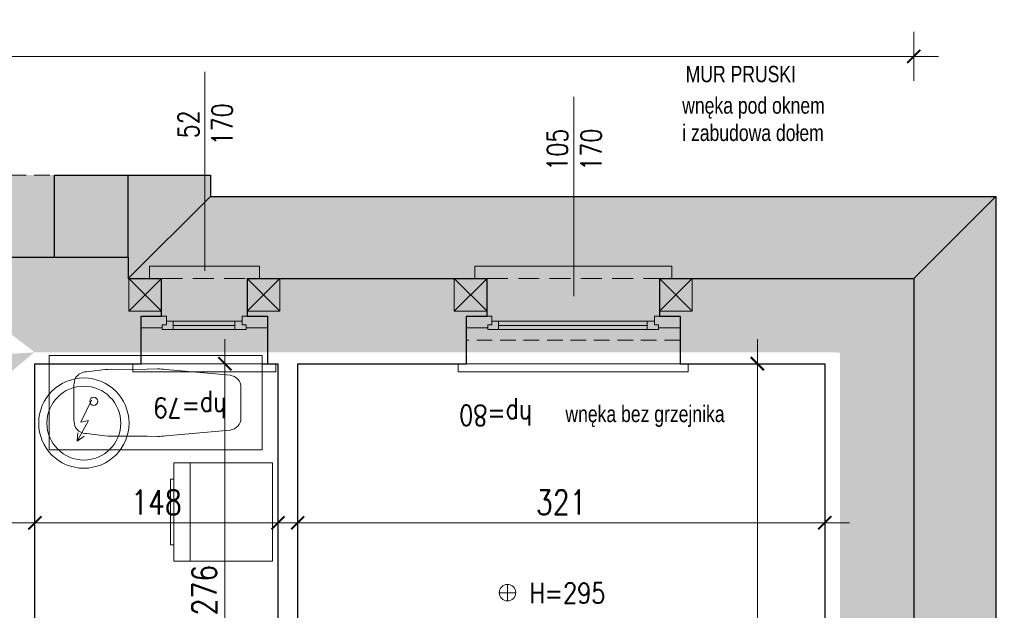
# Model space of a CAD drawing. Header units: millimetres. Extents: x 284606 to 569416, y -192995 to -95103.
# Tile 18 of 178: x 288346 to 288946, y -105633 to -105273. Entities that reach past the tile are written whole.
import ezdxf
from ezdxf.enums import TextEntityAlignment as Align

# ---------------------------------------------------------------- set-up
doc = ezdxf.new("R2010")
doc.units = ezdxf.units.MM
doc.linetypes.add('HIDDEN', pattern=[9.525, 6.35, -3.175])
doc.layers.get('0').update_dxf_attribs({"lineweight": 0})
for name, color, linetype, lineweight in [('!STR_Konstrukcja 0.20', 200, 'Continuous', 20), ('!STR_Konstrukcja 0.30', 64, 'Continuous', 30), ('!STR_Ocieplenie 0.05', 1, 'Continuous', 5), ('!STR_Opisy 0.09', 8, 'Continuous', 9), ('!STR_Przerywana 0.09', 8, 'HIDDEN', 9), ('!STR_Stolarka okienna', 72, 'Continuous', 15), ('!STR_Wymiarowanie', 254, 'Continuous', 9)]:
    doc.layers.add(name, color=color, linetype=linetype, lineweight=lineweight)
doc.layers.add('!STR_Kreskowanie ścian', color=7, linetype='Continuous', lineweight=5, true_color=0xa6a6a6)
doc.layers.add('EKO Wyposażenie', color=7, linetype='Continuous', lineweight=5, true_color=0x919191)
doc.layers.add('!STR_Obrysy pomieszczeń', color=215, linetype='Continuous', lineweight=9, plot=False)
doc.styles.add('1_50', font='txt', dxfattribs={"width": 0.8})
doc.styles.add('EKO 1-10', font='romans.shx', dxfattribs={"width": 0.8, "height": 15})
doc.styles.add('EKO 1-5', font='romans.shx', dxfattribs={"width": 0.8, "height": 10})
doc.dimstyles.new('EKO wymiar 1-10', dxfattribs={"dimtxt": 15, "dimasz": 8, "dimexe": 15, "dimexo": 15, "dimgap": 5, "dimtad": 1, "dimdec": 0, "dimtxsty": 'EKO 1-10', "dimblk": 'ARCHTICK', "dimcen": 10, "dimdle": 15, "dimclrd": 256, "dimclre": 256, "dimclrt": 256, "dimazin": 2, "dimtfac": 1, "dimtdec": 0, "dimtmove": 2, "dimatfit": 3, "dimldrblk": 'ARCHTICK', "dimfxl": 15, "dimfxlon": 1, "dimlwd": -1, "dimlwe": -1, "dimarcsym": 0})

# ---------------------------------------------------------------- blocks, each defined once
blk = doc.blocks.new('*U103')
for p, q in [((-2.13, 79.94), (-181.88, 70.34)), ((2.13, 0.06), (-2.13, 79.94)), ((-181.88, 70.34), (-177.61, -9.55)), ((-99.85, 62.8), (-153.94, 54.97)), ((-92.99, 63.65), (-84.32, 64)), ((-56.24, 65.26), (-84.32, 64)), ((-32.86, 64.38), (-46.34, 65.29)), ((-20.77, 38.89), (-21.57, 53.76)), ((-162.64, 44.36), (-161.95, 31.35)), ((-20.77, 38.89), (-19.98, 24.02)), ((-161.25, 18.34), (-161.95, 31.35)), ((-96.85, 6.69), (-151.47, 8.71)), ((-53.23, 8.9), (-81.28, 7.15)), ((-30.08, 12.26), (-43.38, 9.91)), ((-177.61, -9.55), (2.13, 0.06)), ((-89.95, 6.58), (-81.28, 7.15))]:
    blk.add_line(p, q)
blk.add_circle((-37.66, 39.13), 3.43)
for centre, radius, start, end in [((-91.26, 21.29), 42.39, 92.34181, 101.68614), ((-51.09, 13.21), 52.3, 84.78524, 95.65302), ((-32.05, 54.13), 10.27, 33.03484, 94.54846), ((-38.84, 51.65), 17.4, 6.97748, 27.69222), ((-152.48, 44.9), 10.17, 98.23906, 183.05821), ((-151.09, 18.88), 10.17, 183.05823, 267.87739), ((-30.36, 22.53), 10.27, 271.56797, 333.08279), ((-37.38, 24.28), 17.4, 338.42497, 359.13898), ((-53.65, 61.19), 52.3, 270.46346, 281.33124), ((-92.74, 48.88), 42.39, 264.43034, 273.77466)]:
    blk.add_arc(centre, radius, start, end)
blk = doc.blocks.new('*U302')
at = {"layer": '!STR_Konstrukcja 0.20', "linetype": 'Continuous', "lineweight": 15}
for points in [[(8.12, 52.8), (0.62, 52.8), (0.62, 60.3), (67.62, 60.3), (67.62, 52.8), (60.12, 52.8)], [(-4.38, 0.81), (-9.38, 0.81), (-9.38, -4.19), (77.62, -4.19), (77.62, 0.81), (72.62, 0.81)]]:
    blk.add_lwpolyline(points, dxfattribs=at)
at = {"layer": '!STR_Konstrukcja 0.30', "ltscale": 2}
for points in [[(-4.38, 0.81), (-4.38, 29.68), (8.12, 29.68), (8.12, 52.8)], [(60.12, 52.8), (60.12, 29.68), (72.62, 29.68), (72.62, 0.81)]]:
    blk.add_lwpolyline(points, dxfattribs=at)
at = {"layer": '!STR_Przerywana 0.09', "ltscale": 2}
for points in [[(8.12, 52.8), (60.12, 52.8)], [(-4.38, 0.81), (72.62, 0.81)]]:
    blk.add_lwpolyline(points, dxfattribs=at)
at = {"layer": '!STR_Stolarka okienna', "ltscale": 0.3}
for points in [[(-4.38, 22.64), (-4.38, 29.68), (11.02, 29.68), (11.02, 24.55), (8.52, 24.55), (8.52, 22.64), (-4.38, 22.64)], [(59.55, 21.56), (59.55, 24.55), (57.05, 24.55), (57.05, 26.7), (11.02, 26.7), (11.02, 24.55), (8.52, 24.55), (8.52, 21.56), (59.55, 21.56)], [(15.12, 26.7), (15.12, 21.56)], [(52.62, 24.13), (15.12, 24.13)], [(52.62, 21.56), (52.62, 26.7)], [(72.62, 22.64), (72.62, 29.68), (57.05, 29.68), (57.05, 24.55), (59.55, 24.55), (59.55, 22.64), (72.62, 22.64)]]:
    blk.add_lwpolyline(points, dxfattribs=at)
blk = doc.blocks.new('*U304')
at = {"layer": '!STR_Opisy 0.09', "linetype": 'Continuous'}
blk.add_line((0, 32.11), (0, -89.22), dxfattribs=at)
at = {"layer": '!STR_Opisy 0.09', "ltscale": 0.7, "style": 'EKO 1-5', "width": 0.8}
blk.add_attdef('WYS', text='', height=12.5, rotation=270, dxfattribs=at).set_placement((-10.53, 0), align=Align.MIDDLE_CENTER)
at = {"layer": '!STR_Opisy 0.09', "linetype": 'Continuous', "style": 'EKO 1-5', "width": 0.8}
blk.add_attdef('SZER', text='', height=12.5, rotation=270, dxfattribs=at).set_placement((0, 0), align=Align.BOTTOM_CENTER)
blk.add_attdef('HP=', (-13.26, -166.57), '', height=12.5, rotation=180, dxfattribs=at)
blk = doc.blocks.new('*U101')
for p, q in [((30, 30), (30, -30)), ((30, 30), (90, 30)), ((80, 30), (80, -30)), ((90, 30), (90, -30)), ((30, -30), (90, -30))]:
    blk.add_line(p, q)
blk.add_lwpolyline([(90, -20), (92, -20), (92, 20), (90, 20)])
blk = doc.blocks.new('_ArchTick')
at = {"color": 0, "linetype": 'ByBlock', "const_width": 0.15}
blk.add_lwpolyline([(-0.5, -0.5), (0.5, 0.5)], dxfattribs=at)
blk = doc.blocks.new('*D205')
at = {"layer": '!STR_Wymiarowanie', "ltscale": 1.5, "transparency": 16777216}
for p, q in [((288515.19, -105564.9), (288515.19, -105594.9)), ((288836.19, -105564.9), (288836.19, -105594.9)), ((288500.19, -105579.9), (288851.19, -105579.9))]:
    blk.add_line(p, q, dxfattribs=at)
at = {"layer": 'Defpoints', "color": 0, "ltscale": 1.5, "transparency": 16777216}
for p in [(288515.19, -105482.93), (288836.19, -105482.93), (288836.19, -105579.9)]:
    blk.add_point(p, dxfattribs=at)
at = {"layer": '!STR_Wymiarowanie', "ltscale": 1.5, "transparency": 16777216, "xscale": 8, "yscale": 8, "zscale": 8, "rotation": 180}
blk.add_blockref('_ArchTick', (288515.19, -105579.9), dxfattribs=at)
at = {"layer": '!STR_Wymiarowanie', "ltscale": 1.5, "transparency": 16777216, "xscale": 8, "yscale": 8, "zscale": 8}
blk.add_blockref('_ArchTick', (288836.19, -105579.9), dxfattribs=at)
at = {"layer": '!STR_Wymiarowanie', "ltscale": 1.5, "transparency": 16777216, "insert": (288675.69, -105567.4), "char_height": 15, "attachment_point": 5, "style": 'EKO 1-10'}
blk.add_mtext('321', dxfattribs=at)
blk = doc.blocks.new('*D202')
at = {"layer": '!STR_Wymiarowanie', "ltscale": 1.5, "transparency": 16777216}
for p, q in [((288470.84, -105467.93), (288470.84, -105773.93)), ((288484.36, -105482.93), (288455.84, -105482.93)), ((288485.84, -105758.93), (288455.84, -105758.93))]:
    blk.add_line(p, q, dxfattribs=at)
at = {"layer": 'Defpoints', "color": 0, "ltscale": 1.5, "transparency": 16777216}
for p in [(288499.36, -105482.93), (288470.84, -105758.93), (288503.19, -105758.93)]:
    blk.add_point(p, dxfattribs=at)
at = {"layer": '!STR_Wymiarowanie', "ltscale": 1.5, "transparency": 16777216, "xscale": 8, "yscale": 8, "zscale": 8}
for p, rotation in [((288470.84, -105482.93), 90), ((288470.84, -105758.93), 270)]:
    blk.add_blockref('_ArchTick', p, dxfattribs=dict(at, rotation=rotation))
at = {"layer": '!STR_Wymiarowanie', "ltscale": 1.5, "transparency": 16777216, "insert": (288458.34, -105620.93), "char_height": 15, "attachment_point": 5, "rotation": 90, "style": 'EKO 1-10'}
blk.add_mtext('276', dxfattribs=at)
blk = doc.blocks.new('*U301')
at = {"layer": '!STR_Konstrukcja 0.20', "linetype": 'Continuous', "lineweight": 15}
for points in [[(8.12, 52.77), (0.62, 52.77), (0.62, 60.27), (120.62, 60.27), (120.62, 52.77), (113.12, 52.77)], [(-4.38, 0.81), (-9.38, 0.81), (-9.38, -4.19), (130.62, -4.19), (130.62, 0.81), (125.62, 0.81)]]:
    blk.add_lwpolyline(points, dxfattribs=at)
at = {"layer": '!STR_Konstrukcja 0.30', "ltscale": 2}
for points in [[(-4.38, 0.81), (-4.38, 29.68), (8.12, 29.68), (8.12, 52.77)], [(113.12, 52.77), (113.12, 29.68), (125.62, 29.68), (125.62, 0.81)]]:
    blk.add_lwpolyline(points, dxfattribs=at)
at = {"layer": '!STR_Przerywana 0.09', "ltscale": 2}
for points in [[(8.12, 52.77), (113.12, 52.77)], [(-4.38, 0.81), (125.62, 0.81)]]:
    blk.add_lwpolyline(points, dxfattribs=at)
at = {"layer": '!STR_Stolarka okienna', "ltscale": 0.3}
for points in [[(-4.38, 22.64), (-4.38, 29.68), (11.02, 29.68), (11.02, 24.55), (8.52, 24.55), (8.52, 22.64), (-4.38, 22.64)], [(112.55, 21.56), (112.55, 24.55), (110.05, 24.55), (110.05, 26.7), (11.02, 26.7), (11.02, 24.55), (8.52, 24.55), (8.52, 21.56), (112.55, 21.56)], [(15.12, 26.7), (15.12, 21.56)], [(105.62, 24.13), (15.12, 24.13)], [(105.62, 21.56), (105.62, 26.7)], [(125.62, 22.64), (125.62, 29.68), (110.05, 29.68), (110.05, 24.55), (112.55, 24.55), (112.55, 22.64), (125.62, 22.64)]]:
    blk.add_lwpolyline(points, dxfattribs=at)
blk = doc.blocks.new('*U303')
at = {"layer": '!STR_Opisy 0.09', "linetype": 'Continuous'}
blk.add_line((0, 32.11), (0, -89.22), dxfattribs=at)
at = {"layer": '!STR_Opisy 0.09', "ltscale": 0.7, "style": 'EKO 1-5', "width": 0.8}
blk.add_attdef('WYS', text='', height=12.5, rotation=270, dxfattribs=at).set_placement((-10.53, 0), align=Align.MIDDLE_CENTER)
at = {"layer": '!STR_Opisy 0.09', "linetype": 'Continuous', "style": 'EKO 1-5', "width": 0.8}
blk.add_attdef('SZER', text='', height=12.5, rotation=270, dxfattribs=at).set_placement((0, 0), align=Align.BOTTOM_CENTER)
blk.add_attdef('HP=', (25.22, -155.66), '', height=12.5, rotation=180, dxfattribs=at)
blk = doc.blocks.new('wysokosc2')
at = {"ltscale": 2}
for points in [[(-5.06, 0.04), (5.03, 0.04)], [(0, 5.1), (0, -5.1)]]:
    blk.add_lwpolyline(points, dxfattribs=at)
blk.add_circle((0, 0), 5.03, dxfattribs=at)
at = {"ltscale": 2, "style": 'EKO 1-5', "width": 0.8}
blk.add_attdef('WYS', (13.29, -6.01), '', height=12.5, dxfattribs=at)
blk = doc.blocks.new('bojler2')
for p, q in [((3.54, -15.77), (-2.89, -29.13)), ((1.82, -28.1), (-5.12, -40.79)), ((-2.89, -29.13), (1.82, -28.1)), ((-5.12, -40.79), (-4.81, -35.54)), ((-5.12, -40.79), (-0.84, -37.72))]:
    blk.add_line(p, q)
for radius in [27.5, 22.5]:
    blk.add_circle((-1.11, -29.71), radius)
blk = doc.blocks.new('*D206')
at = {"layer": '!STR_Wymiarowanie', "ltscale": 1.5, "transparency": 16777216}
for p, q in [((288355.19, -105564.9), (288355.19, -105594.9)), ((288503.19, -105564.9), (288503.19, -105594.9)), ((288340.19, -105579.9), (288518.19, -105579.9))]:
    blk.add_line(p, q, dxfattribs=at)
at = {"layer": 'Defpoints', "color": 0, "ltscale": 1.5, "transparency": 16777216}
for p in [(288355.19, -105482.93), (288503.19, -105482.93), (288503.19, -105579.9)]:
    blk.add_point(p, dxfattribs=at)
at = {"layer": '!STR_Wymiarowanie', "ltscale": 1.5, "transparency": 16777216, "xscale": 8, "yscale": 8, "zscale": 8, "rotation": 180}
blk.add_blockref('_ArchTick', (288355.19, -105579.9), dxfattribs=at)
at = {"layer": '!STR_Wymiarowanie', "ltscale": 1.5, "transparency": 16777216, "xscale": 8, "yscale": 8, "zscale": 8}
blk.add_blockref('_ArchTick', (288503.19, -105579.9), dxfattribs=at)
at = {"layer": '!STR_Wymiarowanie', "ltscale": 1.5, "transparency": 16777216, "insert": (288429.19, -105567.4), "char_height": 15, "attachment_point": 5, "style": 'EKO 1-10'}
blk.add_mtext('148', dxfattribs=at)
blk = doc.blocks.new('*D210')
at = {"layer": '!STR_Wymiarowanie', "ltscale": 1.5, "transparency": 16777216}
for p, q in [((288795.15, -105467.93), (288795.15, -106003.93)), ((288810.15, -105482.93), (288780.15, -105482.93)), ((288810.15, -105988.93), (288780.15, -105988.93))]:
    blk.add_line(p, q, dxfattribs=at)
at = {"layer": 'Defpoints', "color": 0, "ltscale": 1.5, "transparency": 16777216}
for p in [(288836.19, -105482.93), (288795.15, -105988.93), (288836.19, -105988.93)]:
    blk.add_point(p, dxfattribs=at)
at = {"layer": '!STR_Wymiarowanie', "ltscale": 1.5, "transparency": 16777216, "xscale": 8, "yscale": 8, "zscale": 8}
for p, rotation in [((288795.15, -105482.93), 90), ((288795.15, -105988.93), 270)]:
    blk.add_blockref('_ArchTick', p, dxfattribs=dict(at, rotation=rotation))
at = {"layer": '!STR_Wymiarowanie', "ltscale": 1.5, "transparency": 16777216, "insert": (288782.65, -105735.93), "char_height": 15, "attachment_point": 5, "rotation": 90, "style": 'EKO 1-10'}
blk.add_mtext('506', dxfattribs=at)
blk = doc.blocks.new('mur pruski')
at = {"layer": '!STR_Ocieplenie 0.05', "ltscale": 1.5}
blk.add_lwpolyline([(0, 20), (20, 20), (20, 0), (0, 0)], close=True, dxfattribs=at)
blk.add_lwpolyline([(0, 20), (20, 0), (20, 20), (0, 0)], dxfattribs=at)
blk = doc.blocks.new('*D492')
at = {"layer": '!STR_Wymiarowanie', "ltscale": 1.5, "transparency": 16777216}
for p, q in [((286985.04, -105310.6), (286985.04, -105280.6)), ((288890.38, -105310.6), (288890.38, -105280.6)), ((286970.04, -105295.6), (288905.38, -105295.6))]:
    blk.add_line(p, q, dxfattribs=at)
at = {"layer": 'Defpoints', "color": 0, "ltscale": 1.5, "transparency": 16777216}
for p in [(288890.38, -105295.6), (288890.38, -105430.93), (286985.04, -105514.93)]:
    blk.add_point(p, dxfattribs=at)
at = {"layer": '!STR_Wymiarowanie', "ltscale": 1.5, "transparency": 16777216, "xscale": 8, "yscale": 8, "zscale": 8, "rotation": 180}
blk.add_blockref('_ArchTick', (286985.04, -105295.6), dxfattribs=at)
at = {"layer": '!STR_Wymiarowanie', "ltscale": 1.5, "transparency": 16777216, "xscale": 8, "yscale": 8, "zscale": 8}
blk.add_blockref('_ArchTick', (288890.38, -105295.6), dxfattribs=at)
at = {"layer": '!STR_Wymiarowanie', "ltscale": 1.5, "transparency": 16777216, "insert": (287937.71, -105283.1), "char_height": 15, "attachment_point": 5, "style": 'EKO 1-10'}
blk.add_mtext('1905', dxfattribs=at)
blk = doc.blocks.new('*D493')
at = {"layer": '!STR_Wymiarowanie', "ltscale": 1.5, "transparency": 16777216}
for p, q in [((289021.79, -105416.01), (289021.79, -106587.92)), ((289006.79, -105431.01), (289036.79, -105431.01)), ((289006.79, -106572.92), (289036.79, -106572.92))]:
    blk.add_line(p, q, dxfattribs=at)
at = {"layer": 'Defpoints', "color": 0, "ltscale": 1.5, "transparency": 16777216}
for p in [(288890.38, -105431.01), (288890.18, -106572.92), (289021.79, -106572.92)]:
    blk.add_point(p, dxfattribs=at)
at = {"layer": '!STR_Wymiarowanie', "ltscale": 1.5, "transparency": 16777216, "xscale": 8, "yscale": 8, "zscale": 8}
for p, rotation in [((289021.79, -105431.01), 90), ((289021.79, -106572.92), 270)]:
    blk.add_blockref('_ArchTick', p, dxfattribs=dict(at, rotation=rotation))
at = {"layer": '!STR_Wymiarowanie', "ltscale": 1.5, "transparency": 16777216, "insert": (289009.29, -106001.97), "char_height": 15, "attachment_point": 5, "rotation": 90, "style": 'EKO 1-10'}
blk.add_mtext('1142', dxfattribs=at)

msp = doc.modelspace()

# ---------------------------------------------------------------- hatches: boundary and pattern name
at = {"layer": '!STR_Kreskowanie ścian', "ltscale": 1.5}
h = msp.add_hatch(dxfattribs=at)
h.set_pattern_fill('AR-B88', color=256, scale=0.1, angle=90)
h.set_pattern_definition([(90, (0.048, 2671.18), (-20.32, 1e-15), []), (180, (0.048, 2671.18), (-20.32, -10.16), [20.32, -20.32])])
h.paths.add_polyline_path([(287467.89, -106579.02), (287422.89, -106579.02), (287422.89, -106573.02), (287422.84, -106573.02), (287372.84, -106623.02), (287372.84, -106629.02), (287467.89, -106629.02)])
h.paths.add_polyline_path([(287467.89, -106534.02), (287467.89, -106528.02), (287467.84, -106530.97), (287422.84, -106573.02), (287422.89, -106573.02), (287422.89, -106579.02), (287467.89, -106579.02)])
h.paths.add_polyline_path([(287509.69, -105418.02), (287554.6, -105417.93), (287554.6, -105367.93), (287459.64, -105368.02), (287459.6, -105514.93), (287509.69, -105514.93)])
h.paths.add_polyline_path([(287553.07, -105418.02), (287509.69, -105418.02), (287509.69, -105514.93), (287569.51, -105515.95), (287553.07, -105515.95)])
h.paths.add_polyline_path([(288412.09, -105431.03), (288412.14, -105431.02), (288412.14, -105418.02), (288325.14, -105418.02), (288325.14, -105463.02), (288325.14, -105463.02), (288325.14, -105477.74), (288355.14, -105476.02), (288355.09, -105475.97)])
h.paths.add_polyline_path([(288462.09, -105381.03), (288462.09, -105368.02), (288325.14, -105368.02), (288325.14, -105418.02), (288412.14, -105418.02), (288412.14, -105431.02), (288412.09, -105431.03)])
h.paths.add_polyline_path([(288355.14, -105476.02), (288325.09, -105452.99), (288325.09, -105504.61), (288325.14, -105587.46), (288325.14, -105500.73), (288355.14, -105475.73)])
h.paths.add_polyline_path([(288234.87, -105740.99), (288234.87, -105706.06), (288212.37, -105706.06), (288212.37, -105740.99)])
h.paths.add_polyline_path([(287075.51, -105726.75), (287075.51, -105672.71), (287050.51, -105672.71), (287050.51, -105726.75)])
h.paths.add_polyline_path([(288601.98, -105749.68), (288601.98, -105711.9), (288579.48, -105711.9), (288579.48, -105749.68)])
h.paths.add_polyline_path([(287924.91, -106505.24), (287963.26, -106505.24), (287963.26, -106482.74), (287924.91, -106482.74)])
h.paths.add_polyline_path([(286998.04, -106391.42), (286990.54, -106391.42), (286990.54, -106286.42), (286998.04, -106286.42)], flags=16)
h.paths.add_polyline_path([(287033.29, -106376.43), (287028.15, -106376.43), (287028.15, -106380.86), (287025.17, -106380.86), (287025.17, -106383.92), (286998.14, -106383.92), (286998.14, -106572.57), (287043.14, -106527.57), (287043.14, -106396.42), (287032.21, -106396.42), (287032.21, -106383.36), (287033.29, -106383.36)])
h.paths.add_polyline_path([(286998.14, -106117.92), (287025.17, -106117.92), (287025.17, -106120.82), (287028.15, -106120.82), (287028.15, -106124.92), (287033.29, -106124.92), (287033.29, -106118.32), (287032.21, -106118.32), (287032.21, -106105.42), (287043.14, -106105.42), (287043.14, -106026.68), (286998.14, -106026.68)])
h.paths.add_polyline_path([(287025.17, -106207.92), (286998.14, -106207.92), (286998.14, -106293.92), (287025.17, -106293.92), (287025.17, -106296.82), (287028.15, -106296.82), (287028.15, -106300.92), (287033.29, -106300.92), (287033.29, -106294.32), (287032.21, -106294.32), (287032.21, -106281.42), (287043.14, -106281.42), (287043.14, -106220.42), (287032.21, -106220.42), (287032.21, -106207.36), (287033.29, -106207.36), (287033.29, -106200.43), (287028.15, -106200.43), (287028.15, -106204.86), (287025.17, -106204.86)])
h.paths.add_polyline_path([(286998.14, -106026.68), (286948.09, -106026.68), (286948.09, -106622.62), (286998.14, -106572.57)])
h.paths.add_polyline_path([(286998.04, -106110.42), (286998.04, -106215.42), (286990.54, -106215.42), (286990.54, -106110.42)], flags=16)
h.paths.add_polyline_path([(288890.48, -106319.92), (288864.07, -106319.92), (288864.07, -106316.86), (288861.09, -106316.86), (288861.09, -106312.43), (288855.95, -106312.43), (288855.95, -106319.36), (288857.03, -106319.36), (288857.03, -106332.42), (288845.48, -106332.42), (288845.48, -106528.02), (288890.48, -106573.02)])
h.paths.add_polyline_path([(288905.38, -106170.42), (288905.38, -106065.42), (288897.88, -106065.42), (288897.88, -106170.42)], flags=16)
h.paths.add_polyline_path([(288905.38, -106162.92), (288890.48, -106162.92), (288890.48, -106229.92), (288905.38, -106229.92), (288905.38, -106222.42), (288897.88, -106222.42), (288897.88, -106327.42), (288905.38, -106327.42), (288905.38, -106319.92), (288890.48, -106319.92), (288890.48, -106573.02), (288940.43, -106622.97), (288940.43, -105381.16), (288890.48, -105431.11), (288890.48, -106072.92), (288905.38, -106072.92)])
h.paths.add_polyline_path([(288855.95, -106079.92), (288861.09, -106079.92), (288861.09, -106075.82), (288864.07, -106075.82), (288864.07, -106072.92), (288890.48, -106072.92), (288890.48, -105431.11), (288845.48, -105476.11), (288845.48, -106060.42), (288857.03, -106060.42), (288857.03, -106073.32), (288855.95, -106073.32)])
h.paths.add_polyline_path([(288861.09, -106155.43), (288855.95, -106155.43), (288855.95, -106162.36), (288857.03, -106162.36), (288857.03, -106175.42), (288845.48, -106175.42), (288845.48, -106217.42), (288857.03, -106217.42), (288857.03, -106230.32), (288855.95, -106230.32), (288855.95, -106236.92), (288861.09, -106236.92), (288861.09, -106232.82), (288864.07, -106232.82), (288864.07, -106229.92), (288890.48, -106229.92), (288890.48, -106162.92), (288864.07, -106162.92), (288864.07, -106159.86), (288861.09, -106159.86)])
h = msp.add_hatch(dxfattribs=at)
h.set_pattern_fill('AR-B88', color=256, scale=0.1)
h.set_pattern_definition([(0, (0.048, 2671.18), (0, 20.32), []), (90, (0.048, 2671.18), (-10.16, 20.32), [20.32, -20.32])])
h.paths.add_polyline_path([(287467.84, -106530.97), (287042.69, -106528.02), (286998.14, -106572.57), (286998.14, -106573.02), (287422.84, -106573.02)])
h.paths.add_polyline_path([(287422.84, -106573.02), (286997.69, -106573.02), (286948.09, -106622.62), (286948.09, -106623.02), (287372.84, -106623.02)])
h.paths.add_polyline_path([(288419.31, -106562.39), (288465.28, -106573.02), (288465.28, -106592.02), (287972.08, -106592.02), (287916.08, -106592.02), (288006.1, -106592.02), (288006.1, -106642.02), (288421.36, -106642.02), (288421.36, -106591.97)])
h.paths.add_polyline_path([(288890.48, -106573.02), (288419.31, -106562.39), (288515.23, -106623.02), (288940.43, -106623.02), (288940.43, -106622.97)])
h.paths.add_polyline_path([(288845.48, -106528.02), (288420.23, -106528.02), (288419.31, -106562.39), (288890.48, -106573.02)])
h.paths.add_polyline_path([(288940.43, -105381.16), (288940.43, -105381.12), (288462.09, -105381.03), (288412.09, -105431.03), (288890.48, -105431.11)])
h.paths.add_polyline_path([(288890.48, -105431.11), (288412.09, -105431.03), (288355.09, -105475.97), (288845.49, -105476.1)])

# ---------------------------------------------------------------- linework, layer by layer
at = {"layer": '!STR_Konstrukcja 0.30', "ltscale": 1.5}
for p, q in [((288367.04, -105417.93), (288367.04, -105367.93)), ((288412.04, -105417.93), (288412.04, -105367.93)), ((288462.04, -105380.94), (288412.04, -105430.93)), ((288890.38, -105430.93), (288940.38, -105381.02))]:
    msp.add_line(p, q, dxfattribs=at)
for points in [[(288367.04, -105367.93), (288462.04, -105367.93), (288462.04, -105380.94), (288940.38, -105381.02), (288940.38, -106622.92), (288495.18, -106622.92), (288495.18, -106641.92), (287838.05, -106641.92)], [(288246.54, -105417.93), (288412.04, -105417.93), (288412.04, -105430.93), (288432.36, -105430.93)], [(288484.36, -105430.94), (288630.53, -105430.97)], [(288735.53, -105430.98), (288890.38, -105431.01), (288890.38, -106072.92)], [(288417.19, -105758.93), (288355.19, -105758.93), (288355.19, -105482.93), (288419.86, -105482.93)], [(288493.49, -105482.93), (288503.19, -105482.93), (288503.19, -105758.93)], [(288515.19, -105841.93), (288515.19, -105482.93), (288618.03, -105482.93)], [(288748.03, -105482.93), (288836.19, -105482.93), (288836.16, -105988.93)]]:
    msp.add_lwpolyline(points, dxfattribs=at)
at = {"layer": '!STR_Obrysy pomieszczeń', "ltscale": 0.3}
for points in [[(288355.19, -105482.93), (288503.19, -105482.93), (288503.19, -105758.93), (288355.19, -105758.93)], [(288515.19, -105482.93), (288836.17, -105482.93), (288836.17, -105689.47), (288836.17, -105689.47), (288836.17, -105988.93), (288515.19, -105988.93)]]:
    msp.add_lwpolyline(points, close=True, dxfattribs=at)
at = {"layer": '!STR_Ocieplenie 0.05', "ltscale": 1.5}
msp.add_line((288491.86, -105430.93), (288623.03, -105430.93), dxfattribs=at)
at = {"layer": '!STR_Przerywana 0.09', "ltscale": 1.5}
for points in [[(287554.6, -105367.93), (288367.04, -105367.93)], [(288748.03, -105482.93), (288748.03, -105468.49), (288618.03, -105468.49), (288618.03, -105482.93)]]:
    msp.add_lwpolyline(points, dxfattribs=at)

# ---------------------------------------------------------------- block references
at = {"layer": '!STR_Konstrukcja 0.30', "ltscale": 1.5}
for name, p in [('*U302', (288424.24, -105483.73)), ('*U301', (288622.41, -105483.73))]:
    msp.add_blockref(name, p, dxfattribs=at)
at = {"layer": '!STR_Ocieplenie 0.05'}
for p in [(288412.36, -105450.93), (288484.36, -105450.93), (288610.53, -105450.93), (288735.53, -105450.93)]:
    msp.add_blockref('mur pruski', p, dxfattribs=at)
at = {"layer": '!STR_Opisy 0.09'}
ref = msp.add_blockref('*U304', (288458.69, -105337.07), dxfattribs=dict(at, xscale=-1))
ref.add_attrib('SZER', '52', dxfattribs={"linetype": 'Continuous', "height": 12.5, "rotation": 90, "style": 'EKO 1-5', "width": 0.8}).set_placement((288458.69, -105337.07), align=Align.BOTTOM_CENTER)
ref.add_attrib('WYS', '170', dxfattribs={"ltscale": 0.7, "height": 12.5, "rotation": 90, "style": 'EKO 1-5', "width": 0.8}).set_placement((288469.22, -105337.07), align=Align.MIDDLE_CENTER)
ref.add_attrib('HP=', 'hp=79', (288471.95, -105503.64), dxfattribs={"linetype": 'Continuous', "height": 12.5, "rotation": 180, "style": 'EKO 1-5', "width": 0.8})
ref = msp.add_blockref('*U303', (288683.36, -105352.48), dxfattribs=dict(at, xscale=-1))
ref.add_attrib('SZER', '105', dxfattribs={"linetype": 'Continuous', "height": 12.5, "rotation": 90, "style": 'EKO 1-5', "width": 0.8}).set_placement((288683.36, -105352.48), align=Align.BOTTOM_CENTER)
ref.add_attrib('WYS', '170', dxfattribs={"ltscale": 0.7, "height": 12.5, "rotation": 90, "style": 'EKO 1-5', "width": 0.8}).set_placement((288693.89, -105352.48), align=Align.MIDDLE_CENTER)
ref.add_attrib('HP=', 'hp=80', (288658.14, -105508.14), dxfattribs={"linetype": 'Continuous', "height": 12.5, "rotation": 180, "style": 'EKO 1-5', "width": 0.8})
ref = msp.add_blockref('wysokosc2', (288642.98, -105622.46), dxfattribs=dict(at, xscale=-1, rotation=180))
ref.add_attrib('WYS', 'H=295', (288656.27, -105628.96), dxfattribs={"layer": '0', "ltscale": 2, "height": 12.5, "style": 'EKO 1-5', "width": 0.8})
at = {"layer": 'EKO Wyposażenie', "xscale": -0.7200000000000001, "yscale": 0.7200000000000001, "zscale": 0.7200000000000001, "rotation": 3.058229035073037}
msp.add_blockref('*U103', (288365.43, -105535.44), dxfattribs=at)
at = {"layer": 'EKO Wyposażenie'}
msp.add_blockref('bojler2', (288386.08, -105489.43), dxfattribs=at)
at = {"layer": 'EKO Wyposażenie', "xscale": -1}
msp.add_blockref('*U101', (288529.76, -105573.37), dxfattribs=at)

# ---------------------------------------------------------------- texts
at = {"layer": '!STR_Obrysy pomieszczeń', "ltscale": 0.3, "char_height": 10, "attachment_point": 1, "style": '1_50'}
for s, insert in [('\\A1;MUR PRUSKI', (288751.48, -105301.39)), ('\\A1;wnęka pod oknem\\Pi zabudowa dołem', (288749.37, -105320.54)), ('\\A1;wnęka bez grzejnika', (288678.24, -105508.52))]:
    msp.add_mtext_dynamic_manual_height_columns(s, width=2231.7249, gutter_width=453.61, heights=[120.44], dxfattribs=dict(at, insert=insert))

# ---------------------------------------------------------------- dimensions: what is measured, and where the dimension line sits
at = {"layer": '!STR_Wymiarowanie', "ltscale": 1.5}
for base, p1, p2, picture, middle in [((288890.38, -105295.6), (286985.04, -105514.93), (288890.38, -105430.93), '*D492', (287937.71, -105283.1)), ((288503.19, -105579.9), (288355.19, -105482.93), (288503.19, -105482.93), '*D206', (288429.19, -105567.4)), ((288836.19, -105579.9), (288515.19, -105482.93), (288836.19, -105482.93), '*D205', (288675.69, -105567.4))]:
    dim = msp.add_linear_dim(base=base, p1=p1, p2=p2, dimstyle='EKO wymiar 1-10', dxfattribs=at)
    dim.commit()
    dim.dimension.update_dxf_attribs({"geometry": picture, "text_midpoint": middle})
for base, p1, p2, picture, middle in [((289021.79, -106572.92), (288890.38, -105431.01), (288890.18, -106572.92), '*D493', (289009.29, -106001.97)), ((288470.84, -105758.93), (288499.36, -105482.93), (288503.19, -105758.93), '*D202', (288458.34, -105620.93)), ((288795.15, -105988.93), (288836.19, -105482.93), (288836.19, -105988.93), '*D210', (288782.65, -105735.93))]:
    dim = msp.add_linear_dim(base=base, p1=p1, p2=p2, angle=90, dimstyle='EKO wymiar 1-10', dxfattribs=at)
    dim.commit()
    dim.dimension.update_dxf_attribs({"geometry": picture, "text_midpoint": middle})

doc.saveas('drawing.dxf')
